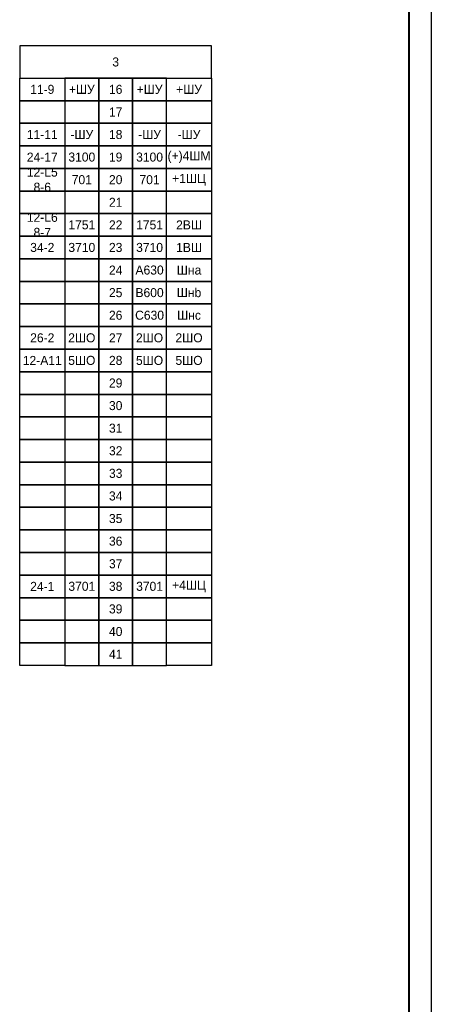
# Model space of a CAD drawing. Header units: millimetres. Extents: x 4897 to 12009, y -3017 to 2708.
# Tile 81 of 86: x 9402 to 9493, y 1461 to 1679. Entities that reach past the tile are written whole.
import ezdxf

# ---------------------------------------------------------------- set-up
doc = ezdxf.new("R2010")
doc.units = ezdxf.units.MM
doc.styles.add('SIMPLEX', font='txt', dxfattribs={"height": 5})

msp = doc.modelspace()

# ---------------------------------------------------------------- linework, layer by layer
msp.add_line((9493.41, 1794.23), (9493.41, 1374.22))
at = {"lineweight": 40}
msp.add_line((9488.41, 1774.23), (9488.41, 1379.14), dxfattribs=at)
for points in [[(9402.29, 1665.88), (9444.78, 1665.88), (9444.78, 1673), (9402.29, 1673)], [(9412.29, 1660.88), (9402.29, 1660.88), (9402.29, 1665.88), (9412.29, 1665.88)], [(9412.29, 1660.88), (9419.79, 1660.88), (9419.79, 1665.88), (9412.29, 1665.88)], [(9419.79, 1660.88), (9427.29, 1660.88), (9427.29, 1665.88), (9419.79, 1665.88)], [(9427.29, 1660.88), (9434.78, 1660.88), (9434.78, 1665.88), (9427.29, 1665.88)], [(9444.78, 1660.88), (9434.78, 1660.88), (9434.78, 1665.88), (9444.78, 1665.88)], [(9412.29, 1655.88), (9402.29, 1655.88), (9402.29, 1660.88), (9412.29, 1660.88)], [(9412.29, 1655.88), (9419.79, 1655.88), (9419.79, 1660.88), (9412.29, 1660.88)], [(9419.79, 1655.88), (9427.29, 1655.88), (9427.29, 1660.88), (9419.79, 1660.88)], [(9427.29, 1655.88), (9434.78, 1655.88), (9434.78, 1660.88), (9427.29, 1660.88)], [(9444.78, 1655.88), (9434.78, 1655.88), (9434.78, 1660.88), (9444.78, 1660.88)], [(9412.29, 1650.88), (9402.29, 1650.88), (9402.29, 1655.88), (9412.29, 1655.88)], [(9412.29, 1650.88), (9419.79, 1650.88), (9419.79, 1655.88), (9412.29, 1655.88)], [(9419.79, 1650.88), (9427.29, 1650.88), (9427.29, 1655.88), (9419.79, 1655.88)], [(9427.29, 1650.88), (9434.78, 1650.88), (9434.78, 1655.88), (9427.29, 1655.88)], [(9444.78, 1650.88), (9434.78, 1650.88), (9434.78, 1655.88), (9444.78, 1655.88)], [(9412.29, 1645.89), (9402.29, 1645.89), (9402.29, 1650.88), (9412.29, 1650.88)], [(9412.29, 1645.89), (9419.79, 1645.89), (9419.79, 1650.88), (9412.29, 1650.88)], [(9419.79, 1645.89), (9427.29, 1645.89), (9427.29, 1650.88), (9419.79, 1650.88)], [(9427.29, 1645.89), (9434.78, 1645.89), (9434.78, 1650.88), (9427.29, 1650.88)], [(9444.78, 1645.89), (9434.78, 1645.89), (9434.78, 1650.88), (9444.78, 1650.88)], [(9412.29, 1640.89), (9402.29, 1640.89), (9402.29, 1645.89), (9412.29, 1645.89)], [(9412.29, 1640.89), (9419.79, 1640.89), (9419.79, 1645.89), (9412.29, 1645.89)], [(9419.79, 1640.89), (9427.29, 1640.89), (9427.29, 1645.89), (9419.79, 1645.89)], [(9427.29, 1640.89), (9434.78, 1640.89), (9434.78, 1645.89), (9427.29, 1645.89)], [(9444.78, 1640.89), (9434.78, 1640.89), (9434.78, 1645.89), (9444.78, 1645.89)], [(9412.29, 1635.89), (9402.29, 1635.89), (9402.29, 1640.89), (9412.29, 1640.89)], [(9412.29, 1635.89), (9402.29, 1635.89), (9402.29, 1640.89), (9412.29, 1640.89)], [(9412.29, 1635.89), (9419.79, 1635.89), (9419.79, 1640.89), (9412.29, 1640.89)], [(9412.29, 1635.89), (9419.79, 1635.89), (9419.79, 1640.89), (9412.29, 1640.89)], [(9419.79, 1635.89), (9427.29, 1635.89), (9427.29, 1640.89), (9419.79, 1640.89)], [(9427.29, 1635.89), (9434.78, 1635.89), (9434.78, 1640.89), (9427.29, 1640.89)], [(9427.29, 1635.89), (9434.78, 1635.89), (9434.78, 1640.89), (9427.29, 1640.89)], [(9444.78, 1635.89), (9434.78, 1635.89), (9434.78, 1640.89), (9444.78, 1640.89)], [(9444.78, 1635.89), (9434.78, 1635.89), (9434.78, 1640.89), (9444.78, 1640.89)], [(9412.29, 1630.89), (9402.29, 1630.89), (9402.29, 1635.89), (9412.29, 1635.89)], [(9412.29, 1630.89), (9419.79, 1630.89), (9419.79, 1635.89), (9412.29, 1635.89)], [(9419.79, 1630.89), (9427.29, 1630.89), (9427.29, 1635.89), (9419.79, 1635.89)], [(9427.29, 1630.89), (9434.78, 1630.89), (9434.78, 1635.89), (9427.29, 1635.89)], [(9444.78, 1630.89), (9434.78, 1630.89), (9434.78, 1635.89), (9444.78, 1635.89)], [(9412.29, 1625.89), (9402.29, 1625.89), (9402.29, 1630.89), (9412.29, 1630.89)], [(9412.29, 1625.89), (9419.79, 1625.89), (9419.79, 1630.89), (9412.29, 1630.89)], [(9419.79, 1625.89), (9427.29, 1625.89), (9427.29, 1630.89), (9419.79, 1630.89)], [(9427.29, 1625.89), (9434.78, 1625.89), (9434.78, 1630.89), (9427.29, 1630.89)], [(9444.78, 1625.89), (9434.78, 1625.89), (9434.78, 1630.89), (9444.78, 1630.89)], [(9412.29, 1620.89), (9402.29, 1620.89), (9402.29, 1625.89), (9412.29, 1625.89)], [(9412.29, 1620.89), (9419.79, 1620.89), (9419.79, 1625.89), (9412.29, 1625.89)], [(9419.79, 1620.89), (9427.29, 1620.89), (9427.29, 1625.89), (9419.79, 1625.89)], [(9427.29, 1620.89), (9434.78, 1620.89), (9434.78, 1625.89), (9427.29, 1625.89)], [(9444.78, 1620.89), (9434.78, 1620.89), (9434.78, 1625.89), (9444.78, 1625.89)], [(9412.29, 1615.89), (9402.29, 1615.89), (9402.29, 1620.89), (9412.29, 1620.89)], [(9412.29, 1615.89), (9402.29, 1615.89), (9402.29, 1620.89), (9412.29, 1620.89)], [(9412.29, 1615.89), (9419.79, 1615.89), (9419.79, 1620.89), (9412.29, 1620.89)], [(9412.29, 1615.89), (9419.79, 1615.89), (9419.79, 1620.89), (9412.29, 1620.89)], [(9419.79, 1615.89), (9427.29, 1615.89), (9427.29, 1620.89), (9419.79, 1620.89)], [(9427.29, 1615.89), (9434.78, 1615.89), (9434.78, 1620.89), (9427.29, 1620.89)], [(9427.29, 1615.89), (9434.78, 1615.89), (9434.78, 1620.89), (9427.29, 1620.89)], [(9444.78, 1615.89), (9434.78, 1615.89), (9434.78, 1620.89), (9444.78, 1620.89)], [(9444.78, 1615.89), (9434.78, 1615.89), (9434.78, 1620.89), (9444.78, 1620.89)], [(9412.29, 1610.89), (9402.29, 1610.89), (9402.29, 1615.89), (9412.29, 1615.89)], [(9412.29, 1610.89), (9402.29, 1610.89), (9402.29, 1615.89), (9412.29, 1615.89)], [(9412.29, 1610.89), (9419.79, 1610.89), (9419.79, 1615.89), (9412.29, 1615.89)], [(9412.29, 1610.89), (9419.79, 1610.89), (9419.79, 1615.89), (9412.29, 1615.89)], [(9419.79, 1610.89), (9427.29, 1610.89), (9427.29, 1615.89), (9419.79, 1615.89)], [(9427.29, 1610.89), (9434.78, 1610.89), (9434.78, 1615.89), (9427.29, 1615.89)], [(9427.29, 1610.89), (9434.78, 1610.89), (9434.78, 1615.89), (9427.29, 1615.89)], [(9444.78, 1610.89), (9434.78, 1610.89), (9434.78, 1615.89), (9444.78, 1615.89)], [(9444.78, 1610.89), (9434.78, 1610.89), (9434.78, 1615.89), (9444.78, 1615.89)], [(9412.29, 1605.89), (9402.29, 1605.89), (9402.29, 1610.89), (9412.29, 1610.89)], [(9412.29, 1605.89), (9419.79, 1605.89), (9419.79, 1610.89), (9412.29, 1610.89)], [(9419.79, 1605.89), (9427.29, 1605.89), (9427.29, 1610.89), (9419.79, 1610.89)], [(9427.29, 1605.89), (9434.78, 1605.89), (9434.78, 1610.89), (9427.29, 1610.89)], [(9444.78, 1605.89), (9434.78, 1605.89), (9434.78, 1610.89), (9444.78, 1610.89)], [(9412.29, 1600.89), (9402.29, 1600.89), (9402.29, 1605.89), (9412.29, 1605.89)], [(9412.29, 1600.89), (9419.79, 1600.89), (9419.79, 1605.89), (9412.29, 1605.89)], [(9419.79, 1600.89), (9427.29, 1600.89), (9427.29, 1605.89), (9419.79, 1605.89)], [(9427.29, 1600.89), (9434.78, 1600.89), (9434.78, 1605.89), (9427.29, 1605.89)], [(9444.78, 1600.89), (9434.78, 1600.89), (9434.78, 1605.89), (9444.78, 1605.89)], [(9412.29, 1595.89), (9402.29, 1595.89), (9402.29, 1600.89), (9412.29, 1600.89)], [(9412.29, 1595.89), (9402.29, 1595.89), (9402.29, 1600.89), (9412.29, 1600.89)], [(9412.29, 1595.89), (9419.79, 1595.89), (9419.79, 1600.89), (9412.29, 1600.89)], [(9412.29, 1595.89), (9419.79, 1595.89), (9419.79, 1600.89), (9412.29, 1600.89)], [(9419.79, 1595.89), (9427.29, 1595.89), (9427.29, 1600.89), (9419.79, 1600.89)], [(9427.29, 1595.89), (9434.78, 1595.89), (9434.78, 1600.89), (9427.29, 1600.89)], [(9427.29, 1595.89), (9434.78, 1595.89), (9434.78, 1600.89), (9427.29, 1600.89)], [(9444.78, 1595.89), (9434.78, 1595.89), (9434.78, 1600.89), (9444.78, 1600.89)], [(9444.78, 1595.89), (9434.78, 1595.89), (9434.78, 1600.89), (9444.78, 1600.89)], [(9412.29, 1590.89), (9402.29, 1590.89), (9402.29, 1595.89), (9412.29, 1595.89)], [(9412.29, 1590.89), (9402.29, 1590.89), (9402.29, 1595.89), (9412.29, 1595.89)], [(9412.29, 1590.89), (9419.79, 1590.89), (9419.79, 1595.89), (9412.29, 1595.89)], [(9412.29, 1590.89), (9419.79, 1590.89), (9419.79, 1595.89), (9412.29, 1595.89)], [(9419.79, 1590.89), (9427.29, 1590.89), (9427.29, 1595.89), (9419.79, 1595.89)], [(9427.29, 1590.89), (9434.78, 1590.89), (9434.78, 1595.89), (9427.29, 1595.89)], [(9427.29, 1590.89), (9434.78, 1590.89), (9434.78, 1595.89), (9427.29, 1595.89)], [(9444.78, 1590.89), (9434.78, 1590.89), (9434.78, 1595.89), (9444.78, 1595.89)], [(9444.78, 1590.89), (9434.78, 1590.89), (9434.78, 1595.89), (9444.78, 1595.89)], [(9412.29, 1585.89), (9402.29, 1585.89), (9402.29, 1590.89), (9412.29, 1590.89)], [(9412.29, 1585.89), (9402.29, 1585.89), (9402.29, 1590.89), (9412.29, 1590.89)], [(9412.29, 1585.89), (9419.79, 1585.89), (9419.79, 1590.89), (9412.29, 1590.89)], [(9412.29, 1585.89), (9419.79, 1585.89), (9419.79, 1590.89), (9412.29, 1590.89)], [(9419.79, 1585.89), (9427.29, 1585.89), (9427.29, 1590.89), (9419.79, 1590.89)], [(9427.29, 1585.89), (9434.78, 1585.89), (9434.78, 1590.89), (9427.29, 1590.89)], [(9427.29, 1585.89), (9434.78, 1585.89), (9434.78, 1590.89), (9427.29, 1590.89)], [(9444.78, 1585.89), (9434.78, 1585.89), (9434.78, 1590.89), (9444.78, 1590.89)], [(9444.78, 1585.89), (9434.78, 1585.89), (9434.78, 1590.89), (9444.78, 1590.89)], [(9412.29, 1580.89), (9402.29, 1580.89), (9402.29, 1585.89), (9412.29, 1585.89)], [(9412.29, 1580.89), (9402.29, 1580.89), (9402.29, 1585.89), (9412.29, 1585.89)], [(9412.29, 1580.89), (9419.79, 1580.89), (9419.79, 1585.89), (9412.29, 1585.89)], [(9412.29, 1580.89), (9419.79, 1580.89), (9419.79, 1585.89), (9412.29, 1585.89)], [(9419.79, 1580.89), (9427.29, 1580.89), (9427.29, 1585.89), (9419.79, 1585.89)], [(9427.29, 1580.89), (9434.78, 1580.89), (9434.78, 1585.89), (9427.29, 1585.89)], [(9427.29, 1580.89), (9434.78, 1580.89), (9434.78, 1585.89), (9427.29, 1585.89)], [(9444.78, 1580.89), (9434.78, 1580.89), (9434.78, 1585.89), (9444.78, 1585.89)], [(9444.78, 1580.89), (9434.78, 1580.89), (9434.78, 1585.89), (9444.78, 1585.89)], [(9412.29, 1575.89), (9402.29, 1575.89), (9402.29, 1580.89), (9412.29, 1580.89)], [(9412.29, 1575.89), (9402.29, 1575.89), (9402.29, 1580.89), (9412.29, 1580.89)], [(9412.29, 1575.89), (9419.79, 1575.89), (9419.79, 1580.89), (9412.29, 1580.89)], [(9412.29, 1575.89), (9419.79, 1575.89), (9419.79, 1580.89), (9412.29, 1580.89)], [(9419.79, 1575.89), (9427.29, 1575.89), (9427.29, 1580.89), (9419.79, 1580.89)], [(9427.29, 1575.89), (9434.78, 1575.89), (9434.78, 1580.89), (9427.29, 1580.89)], [(9427.29, 1575.89), (9434.78, 1575.89), (9434.78, 1580.89), (9427.29, 1580.89)], [(9444.78, 1575.89), (9434.78, 1575.89), (9434.78, 1580.89), (9444.78, 1580.89)], [(9444.78, 1575.89), (9434.78, 1575.89), (9434.78, 1580.89), (9444.78, 1580.89)], [(9412.29, 1570.89), (9402.29, 1570.89), (9402.29, 1575.89), (9412.29, 1575.89)], [(9412.29, 1570.89), (9402.29, 1570.89), (9402.29, 1575.89), (9412.29, 1575.89)], [(9412.29, 1570.89), (9419.79, 1570.89), (9419.79, 1575.89), (9412.29, 1575.89)], [(9412.29, 1570.89), (9419.79, 1570.89), (9419.79, 1575.89), (9412.29, 1575.89)], [(9419.79, 1570.89), (9427.29, 1570.89), (9427.29, 1575.89), (9419.79, 1575.89)], [(9427.29, 1570.89), (9434.78, 1570.89), (9434.78, 1575.89), (9427.29, 1575.89)], [(9427.29, 1570.89), (9434.78, 1570.89), (9434.78, 1575.89), (9427.29, 1575.89)], [(9444.78, 1570.89), (9434.78, 1570.89), (9434.78, 1575.89), (9444.78, 1575.89)], [(9444.78, 1570.89), (9434.78, 1570.89), (9434.78, 1575.89), (9444.78, 1575.89)], [(9412.29, 1565.89), (9402.29, 1565.89), (9402.29, 1570.89), (9412.29, 1570.89)], [(9412.29, 1565.89), (9402.29, 1565.89), (9402.29, 1570.89), (9412.29, 1570.89)], [(9412.29, 1565.89), (9419.79, 1565.89), (9419.79, 1570.89), (9412.29, 1570.89)], [(9412.29, 1565.89), (9419.79, 1565.89), (9419.79, 1570.89), (9412.29, 1570.89)], [(9419.79, 1565.89), (9427.29, 1565.89), (9427.29, 1570.89), (9419.79, 1570.89)], [(9427.29, 1565.89), (9434.78, 1565.89), (9434.78, 1570.89), (9427.29, 1570.89)], [(9427.29, 1565.89), (9434.78, 1565.89), (9434.78, 1570.89), (9427.29, 1570.89)], [(9444.78, 1565.89), (9434.78, 1565.89), (9434.78, 1570.89), (9444.78, 1570.89)], [(9444.78, 1565.89), (9434.78, 1565.89), (9434.78, 1570.89), (9444.78, 1570.89)], [(9412.29, 1560.89), (9402.29, 1560.89), (9402.29, 1565.89), (9412.29, 1565.89)], [(9412.29, 1560.89), (9402.29, 1560.89), (9402.29, 1565.89), (9412.29, 1565.89)], [(9412.29, 1560.89), (9419.79, 1560.89), (9419.79, 1565.89), (9412.29, 1565.89)], [(9412.29, 1560.89), (9419.79, 1560.89), (9419.79, 1565.89), (9412.29, 1565.89)], [(9419.79, 1560.89), (9427.29, 1560.89), (9427.29, 1565.89), (9419.79, 1565.89)], [(9427.29, 1560.89), (9434.78, 1560.89), (9434.78, 1565.89), (9427.29, 1565.89)], [(9427.29, 1560.89), (9434.78, 1560.89), (9434.78, 1565.89), (9427.29, 1565.89)], [(9444.78, 1560.89), (9434.78, 1560.89), (9434.78, 1565.89), (9444.78, 1565.89)], [(9444.78, 1560.89), (9434.78, 1560.89), (9434.78, 1565.89), (9444.78, 1565.89)], [(9412.29, 1555.89), (9402.29, 1555.89), (9402.29, 1560.89), (9412.29, 1560.89)], [(9412.29, 1555.89), (9402.29, 1555.89), (9402.29, 1560.89), (9412.29, 1560.89)], [(9412.29, 1555.89), (9419.79, 1555.89), (9419.79, 1560.89), (9412.29, 1560.89)], [(9412.29, 1555.89), (9419.79, 1555.89), (9419.79, 1560.89), (9412.29, 1560.89)], [(9419.79, 1555.89), (9427.29, 1555.89), (9427.29, 1560.89), (9419.79, 1560.89)], [(9427.29, 1555.89), (9434.78, 1555.89), (9434.78, 1560.89), (9427.29, 1560.89)], [(9427.29, 1555.89), (9434.78, 1555.89), (9434.78, 1560.89), (9427.29, 1560.89)], [(9444.78, 1555.89), (9434.78, 1555.89), (9434.78, 1560.89), (9444.78, 1560.89)], [(9444.78, 1555.89), (9434.78, 1555.89), (9434.78, 1560.89), (9444.78, 1560.89)], [(9412.29, 1550.89), (9402.29, 1550.89), (9402.29, 1555.89), (9412.29, 1555.89)], [(9412.29, 1550.89), (9402.29, 1550.89), (9402.29, 1555.89), (9412.29, 1555.89)], [(9412.29, 1550.89), (9419.79, 1550.89), (9419.79, 1555.89), (9412.29, 1555.89)], [(9412.29, 1550.89), (9419.79, 1550.89), (9419.79, 1555.89), (9412.29, 1555.89)], [(9419.79, 1550.89), (9427.29, 1550.89), (9427.29, 1555.89), (9419.79, 1555.89)], [(9427.29, 1550.89), (9434.78, 1550.89), (9434.78, 1555.89), (9427.29, 1555.89)], [(9427.29, 1550.89), (9434.78, 1550.89), (9434.78, 1555.89), (9427.29, 1555.89)], [(9444.78, 1550.89), (9434.78, 1550.89), (9434.78, 1555.89), (9444.78, 1555.89)], [(9444.78, 1550.89), (9434.78, 1550.89), (9434.78, 1555.89), (9444.78, 1555.89)], [(9412.29, 1545.89), (9402.29, 1545.89), (9402.29, 1550.89), (9412.29, 1550.89)], [(9412.29, 1545.89), (9402.29, 1545.89), (9402.29, 1550.89), (9412.29, 1550.89)], [(9412.29, 1545.89), (9419.79, 1545.89), (9419.79, 1550.89), (9412.29, 1550.89)], [(9412.29, 1545.89), (9419.79, 1545.89), (9419.79, 1550.89), (9412.29, 1550.89)], [(9419.79, 1545.89), (9427.29, 1545.89), (9427.29, 1550.89), (9419.79, 1550.89)], [(9427.29, 1545.89), (9434.78, 1545.89), (9434.78, 1550.89), (9427.29, 1550.89)], [(9427.29, 1545.89), (9434.78, 1545.89), (9434.78, 1550.89), (9427.29, 1550.89)], [(9444.78, 1545.89), (9434.78, 1545.89), (9434.78, 1550.89), (9444.78, 1550.89)], [(9444.78, 1545.89), (9434.78, 1545.89), (9434.78, 1550.89), (9444.78, 1550.89)], [(9412.29, 1540.89), (9402.29, 1540.89), (9402.29, 1545.89), (9412.29, 1545.89)], [(9412.29, 1540.89), (9402.29, 1540.89), (9402.29, 1545.89), (9412.29, 1545.89)], [(9412.29, 1540.89), (9419.79, 1540.89), (9419.79, 1545.89), (9412.29, 1545.89)], [(9412.29, 1540.89), (9419.79, 1540.89), (9419.79, 1545.89), (9412.29, 1545.89)], [(9419.79, 1540.89), (9427.29, 1540.89), (9427.29, 1545.89), (9419.79, 1545.89)], [(9427.29, 1540.89), (9434.78, 1540.89), (9434.78, 1545.89), (9427.29, 1545.89)], [(9427.29, 1540.89), (9434.78, 1540.89), (9434.78, 1545.89), (9427.29, 1545.89)], [(9444.78, 1540.89), (9434.78, 1540.89), (9434.78, 1545.89), (9444.78, 1545.89)], [(9444.78, 1540.89), (9434.78, 1540.89), (9434.78, 1545.89), (9444.78, 1545.89)], [(9412.29, 1535.89), (9402.29, 1535.89), (9402.29, 1540.89), (9412.29, 1540.89)], [(9412.29, 1535.89), (9419.79, 1535.89), (9419.79, 1540.89), (9412.29, 1540.89)], [(9419.79, 1535.89), (9427.29, 1535.89), (9427.29, 1540.89), (9419.79, 1540.89)], [(9427.29, 1535.89), (9434.78, 1535.89), (9434.78, 1540.89), (9427.29, 1540.89)], [(9444.78, 1535.89), (9434.78, 1535.89), (9434.78, 1540.89), (9444.78, 1540.89)]]:
    msp.add_lwpolyline(points, close=True)

# ---------------------------------------------------------------- texts
at = {"char_height": 2, "attachment_point": 5, "style": 'SIMPLEX'}
for s, insert, width in [('3', (9423.54, 1669.44), 42.4981), ('16', (9423.54, 1663.38), 7.4997), ('17', (9423.54, 1658.38), 7.4997), ('18', (9423.54, 1653.38), 7.4997), ('19', (9423.54, 1648.39), 7.4997), ('20', (9423.54, 1643.39), 7.4997), ('21', (9423.54, 1638.39), 7.4997), ('22', (9423.54, 1633.39), 7.4997), ('23', (9423.54, 1628.39), 7.4997), ('24', (9423.54, 1623.39), 7.4997), ('25', (9423.54, 1618.39), 7.4997), ('26', (9423.54, 1613.39), 7.4997), ('27', (9423.54, 1608.39), 7.4997), ('28', (9423.54, 1603.39), 7.4997), ('29', (9423.54, 1598.39), 7.4997), ('30', (9423.54, 1593.39), 7.4997), ('31', (9423.54, 1588.39), 7.4997), ('32', (9423.54, 1583.39), 7.4997), ('33', (9423.54, 1578.39), 7.4997), ('34', (9423.54, 1573.39), 7.4997), ('35', (9423.54, 1568.39), 7.4997), ('36', (9423.54, 1563.39), 7.4997), ('37', (9423.54, 1558.39), 7.4997), ('38 ', (9423.54, 1553.39), 7.4997), ('39', (9423.54, 1548.39), 7.4997), ('40', (9423.54, 1543.39), 7.4997), ('41', (9423.54, 1538.39), 7.4997)]:
    msp.add_mtext(s, dxfattribs=dict(at, insert=insert, width=width))
at = {"char_height": 2, "attachment_point": 5, "rotation": 0, "style": 'SIMPLEX'}
for s, insert, width in [('11-9', (9407.29, 1663.38), 9.9996), ('+ШУ', (9416.04, 1663.38), 7.4997), ('+ШУ', (9431.04, 1663.38), 7.4997), ('+ШУ', (9439.78, 1663.38), 9.9996), ('11-11', (9407.29, 1653.38), 9.9996), ('-ШУ', (9416.04, 1653.38), 7.4997), ('-ШУ', (9431.04, 1653.38), 7.4997), ('-ШУ', (9439.78, 1653.38), 9.9996), ('24-17', (9407.29, 1648.39), 9.9996), ('3100', (9416.04, 1648.39), 7.4997), ('3100', (9431.04, 1648.39), 7.4997), ('(+)4ШМ', (9439.78, 1648.39), 9.9995), ('12-L5\\P8-6', (9407.29, 1643.39), 9.9996), ('701', (9416.04, 1643.39), 7.4997), ('701', (9431.04, 1643.39), 7.4997), ('+1ШЦ', (9439.78, 1643.39), 9.9996), ('12-L6\\P8-7', (9407.29, 1633.39), 9.9996), ('1751', (9416.04, 1633.39), 7.4997), ('1751', (9431.04, 1633.39), 7.4997), ('2ВШ', (9439.78, 1633.39), 9.9995), ('34-2', (9407.29, 1628.39), 9.9996), ('3710', (9416.04, 1628.39), 7.7012), ('3710', (9431.04, 1628.39), 7.4997), ('1ВШ', (9439.78, 1628.39), 9.9996), ('A630', (9431.04, 1623.39), 7.4997), ('Шнa', (9439.78, 1623.39), 9.9996), ('B600', (9431.04, 1618.39), 7.4997), ('Шнb', (9439.78, 1618.39), 9.9996), ('C630', (9431.04, 1613.39), 7.4997), ('Шнc', (9439.78, 1613.39), 9.9996), ('26-2', (9407.29, 1608.39), 9.9996), ('2ШО', (9416.04, 1608.39), 7.4997), ('2ШО', (9431.04, 1608.39), 7.4997), ('2ШО', (9439.78, 1608.39), 9.9996), ('12-A11', (9407.29, 1603.39), 9.9996), ('5ШО', (9416.04, 1603.39), 7.4997), ('5ШО', (9431.04, 1603.39), 7.4997), ('5ШО', (9439.78, 1603.39), 9.9996), ('24-1', (9407.29, 1553.39), 9.9996), ('3701', (9416.04, 1553.39), 7.4997), ('3701', (9431.04, 1553.39), 7.4997), ('+4ШЦ', (9439.78, 1553.39), 9.9996)]:
    msp.add_mtext(s, dxfattribs=dict(at, insert=insert, width=width))

doc.saveas('drawing.dxf')
